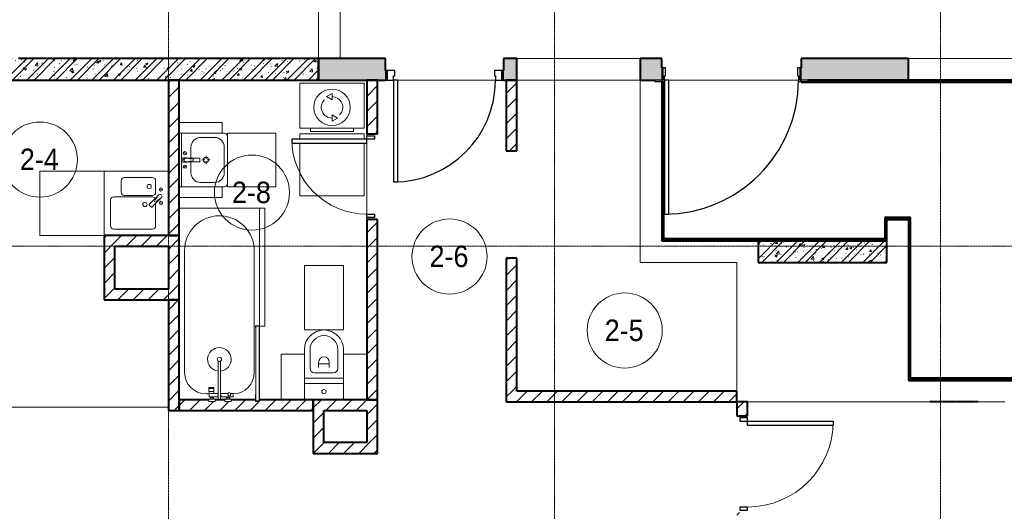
# Model space of a CAD drawing. Header units: millimetres. Extents: x 104173 to 188470, y 7718 to 222239.
# Tile 21 of 50: x 110162 to 119345, y 19730 to 24312. Entities that reach past the tile are written whole.
import ezdxf

# ---------------------------------------------------------------- set-up
doc = ezdxf.new("R2010")
doc.units = ezdxf.units.MM
for name, pattern in [('ADSK_Линия сетки', [25, 20, -2.5, 0, -2.5]), ('Линия сетки', [25, 20, -2.5, 0, -2.5]), ('Штрих_3_1_5_', [4.5, 3, -1.5]), ('Штриховая_ш3 п1_5', [4.5, 3, -1.5])]:
    doc.linetypes.add(name, pattern=pattern)
doc.layers.add('_Разделитель помещений_', color=4, linetype='Штриховая_ш3 п1_5', lineweight=40, true_color=0x00ffff)
for name, color, linetype, lineweight in [('Двери', 7, 'Continuous', 18), ('Каркас_Импост', 7, 'Continuous', 30), ('Марки помещений', 7, 'Continuous', 20), ('Мебель', 7, 'Continuous', 18), ('Монтажный зазор', 7, 'Continuous', 30), ('Оси', 7, 'Continuous', 9), ('Панель', 7, 'Continuous', 30), ('Перекрытия', 7, 'Continuous', 18), ('Сантехнические приборы', 7, 'Continuous', 18), ('Стены', 7, 'Continuous', 18), ('Стены разрез', 7, 'Continuous', 40), ('Стены штриховка', 7, 'Continuous', 40), ('Электрооборудование', 7, 'Continuous', 18)]:
    doc.layers.add(name, color=color, linetype=linetype, lineweight=lineweight)
doc.styles.add('Arial_2', font='arial.ttf', dxfattribs={"width": 0.9, "height": 200})
pattern_1 = [(50, (0, 0), (218.62117, -19.1268), [22.86, -251.46]), (355, (0, 0), (-42.29187, 229.2684), [18.288, -201.168]), (100.451, (18.22, -1.6), (176.33107, 210.13963), [19.428, -213.708]), (46.184, (0, 60.96), (325.29495, -50.45164), [34.29, -377.19]), (96.636, (27.1, 56.76), (284.883, 296.91266), [29.142, -320.562]), (351.184, (0, 60.96), (284.8858, 296.9107), [27.432, -301.752]), (21, (30.48, 45.72), (181.93753, -122.71832), [22.86, -251.46]), (326, (30.48, 45.72), (74.16223, 221.0262), [18.288, -201.168]), (71.451, (45.64, 35.5), (256.10035, 98.30526), [19.428, -213.708]), (37.5, (0, 0), (3.70639, 101.465895), [3.353, -195.377, 3.353, -200.863, -201.93]), (37.5, (0, 0), (3.70639, 101.465895), [-402.946, 3.353, -198.577]), (7.5, (0, 0), (80.18358, 120.21653), [3.353, -113.081, 3.353, -190.805, -76.962]), (7.5, (0, 0), (80.18358, 120.21653), [-310.591, 3.353, -73.609]), (327.5, (-67.97, 0), (162.708646, -6.87497), [3.353, -72.847, 3.353, -234.391, -315.468]), (327.5, (-67.97, 0), (162.708646, -6.87497), [-313.944, 3.353, -312.115]), (317.5, (-98.45, 0), (177.75468, 30.51183), [3.353, -95.707, 3.353, -154.534, -224.028]), (317.5, (-98.45, 0), (177.75468, 30.51183), [-256.946, 3.353, -220.675])]
pattern_2 = [(45, (0, 0), (-101.02788, 101.02788), []), (45, (67.35, 0), (-101.02788, 101.02788), [])]
pattern_3 = [(45, (0, 0), (-70.71068, 70.71068), [])]

# ---------------------------------------------------------------- blocks, each defined once
blk = doc.blocks.new('MR_Мойка - Кухонная мойка-V22-МКСС_К4_L22_74_700_')
at = {"layer": 'Сантехнические приборы', "color": 253, "true_color": 0xaaaaaa}
for p, q in [((-300, 50), (-300, -550)), ((-300, 50), (-300, -550)), ((-104, -70), (-210, -70)), ((-136.7, -6.7), (-122.6, -33.3)), ((-79, -39), (-69.8, -48.2)), ((-69.8, -48.2), (11.4, -129.4)), ((-45.7, -24.2), (-55, -14.9)), ((35.5, -105.4), (-45.7, -24.2)), ((2.7, -6.7), (-11.4, -33.3)), ((210, -70), (0.1, -70)), ((-240, -100), (-240, -360)), ((-74, -360), (-74, -100)), ((-60, -100), (-60, -460)), ((15.7, -129.4), (35.5, -109.6)), ((240, -460), (240, -100)), ((-210, -390), (-104, -390)), ((-300, -550), (300, -550)), ((-30, -490), (210, -490))]:
    blk.add_line(p, q, dxfattribs=at)
for centre, radius, start, end in [((-210, -100), 30, 90, 180), ((-129.7, -20), 15, 360, 180), ((-129.7, -20), 15, 180, 360), ((-104, -100), 30, 360, 90), ((-67, -26.9), 17, 45, 225), ((-171.5, -230.2), 208.5, 46.5946, 60.81769), ((-30, -100), 30, 118.55106, 180), ((136.3, 77.5), 208.5, 209.18231, 223.4054), ((-21.7, -72.3), 9.19, 225, 45), ((-4.3, -20), 15, 360, 180), ((-4.3, -20), 15, 180, 360), ((210, -100), 30, 360, 90), ((-157, -130), 20, 360, 180), ((-157, -130), 20, 180, 360), ((10, -170), 20, 360, 180), ((10, -170), 20, 180, 360), ((13.5, -127.3), 3, 225, 315), ((13.5, -127.3), 3, 225, 315), ((33.3, -107.5), 3, 315, 45), ((33.3, -107.5), 3, 315, 45), ((-210, -360), 30, 180, 270), ((-104, -360), 30, 270, 360), ((-30, -460), 30, 180, 270), ((210, -460), 30, 270, 360)]:
    blk.add_arc(centre, radius, start, end, dxfattribs=at)
blk = doc.blocks.new('MR_Зона обслуживания - MR_Зона обслуживания-2638748-МКСС_К4_L22_74_700_')
at = {"layer": 'Мебель', "lineweight": 9}
for p, q in [((300, 0), (-300, 0)), ((-300, 0), (-300, -600)), ((300, -600), (300, 0)), ((-300, -600), (300, -600))]:
    blk.add_line(p, q, dxfattribs=at)
blk = doc.blocks.new('A_DOR_Door - Вн_3_Одинарная_800x2100-3061110-МКСС_К4_L22_74_700_')
at = {"layer": 'Двери', "color": 253, "lineweight": 30, "true_color": 0xaaaaaa}
for p, q in [((-380, 20), (-350, 20)), ((-380, -50), (-380, 20)), ((-350, 20), (-350, -50)), ((350, -50), (350, 20)), ((350, 20), (380, 20)), ((380, 20), (380, -50)), ((-350, -50), (-380, -50)), ((-350, -50), (-350, -750)), ((-310, -50), (-350, -50)), ((-350, -50), (-350, -750)), ((-310, -750), (-310, -50)), ((380, -50), (350, -50)), ((-350, -750), (-310, -750))]:
    blk.add_line(p, q, dxfattribs=at)
at = {"layer": 'Двери', "color": 254, "lineweight": 9, "true_color": 0xd4d4d4}
blk.add_arc((-350, -50), 700, 270, 0, dxfattribs=at)
blk = doc.blocks.new('MR_Стиральная машина - Стиральная машина_450-V23-МКСС_К4_L22_74_700_')
at = {"layer": 'Электрооборудование', "color": 253, "true_color": 0xaaaaaa}
for p, q in [((300, 0), (-300, 0)), ((-300, 0), (-300, -420)), ((300, -420), (300, 0)), ((0, -95), (-52, -125)), ((-52, -125), (0, -155)), ((0, -155), (0, -95)), ((0, -295), (0, -355)), ((52, -325), (0, -295)), ((0, -355), (52, -325)), ((-300, -420), (300, -420)), ((-200, -420), (-200, -450)), ((-200, -450), (200, -450)), ((200, -450), (200, -420))]:
    blk.add_line(p, q, dxfattribs=at)
for radius, start, end in [(170, 360, 180), (100, 135, 270), (100, 315, 90), (170, 180, 360)]:
    blk.add_arc((0, -225), radius, start, end, dxfattribs=at)
blk = doc.blocks.new('MR_Зона обслуживания - MR_Зона обслуживания-V24-МКСС_К4_L22_74_700_')
at = {"layer": 'Мебель', "lineweight": 9}
for p, q in [((300, 0), (-300, 0)), ((-300, 0), (-300, -50)), ((300, -50), (300, 0)), ((-300, -90), (-300, -580)), ((300, -580), (300, -90)), ((-300, -580), (300, -580))]:
    blk.add_line(p, q, dxfattribs=at)
blk = doc.blocks.new('MR_Ванна - Санузел с ванной_1800x750-2638764-МКСС_К4_L22_74_700_')
at = {"layer": 'Сантехнические приборы', "color": 253, "true_color": 0xaaaaaa}
for p, q in [((-900, 0), (-900, 750)), ((210, 750.1), (195, 750.1)), ((195, 750.1), (195, 710)), ((200, 715), (200, 745.1)), ((200, 745.1), (210, 745.1)), ((200, 745.1), (200, 715)), ((895, 745.1), (200, 745.1)), ((210, 745.1), (210, 750.1)), ((210, 750), (884.7, 750)), ((900, 750), (885, 750)), ((885, 750), (885, 745.1)), ((885, 745.1), (895, 745.1)), ((895, 745.1), (895, 715)), ((895, 715), (895, 745.1)), ((900, 710), (900, 750)), ((630, 700), (-505, 700)), ((195, 710), (210, 710)), ((210, 715), (200, 715)), ((200, 715), (895, 715)), ((210, 710), (210, 715)), ((895, 715), (835, 715)), ((835, 715), (835, 710)), ((835, 710), (900, 710)), ((826.3, 504.1), (858, 504.1)), ((826.3, 480.7), (826.3, 504.1)), ((858, 504.1), (858, 386.3)), ((858, 468.3), (866, 468.3)), ((858, 441.4), (858, 468.3)), ((866, 471), (880, 471)), ((866, 439), (866, 471)), ((866, 468.3), (866, 441.4)), ((880, 484.8), (900, 484.8)), ((880, 425), (880, 484.8)), ((880, 471), (880, 439)), ((900, 484.8), (900, 425)), ((524.9, 386.3), (880, 386.3)), ((826.3, 386.3), (826.3, 453.7)), ((866, 441.4), (858, 441.4)), ((880, 439), (866, 439)), ((900, 425), (880, 425)), ((880, 386.3), (880, 363.7)), ((880, 363.7), (524.9, 363.7)), ((770.9, 276.9), (770.9, 323.9)), ((770.9, 323.9), (780, 323.9)), ((780, 276.9), (770.9, 276.9)), ((780, 276.9), (780, 323.9)), ((780, 323.9), (807.5, 323.9)), ((780, 323.9), (780, 276.9)), ((807.5, 276.9), (780, 276.9)), ((807.5, 323.9), (807.5, 276.9)), ((807.5, 278.8), (807.5, 321.6)), ((807.5, 321.6), (826.3, 321.6)), ((858, 278.8), (807.5, 278.8)), ((826.3, 291.7), (826.3, 363.7)), ((830, 250), (830, 278.8)), ((858, 363.7), (858, 291.7)), ((858, 291.7), (858, 318.6)), ((858, 318.6), (866, 318.6)), ((858, 291.7), (858, 278.8)), ((866, 291.7), (858, 291.7)), ((866, 289), (866, 321)), ((866, 321), (880, 321)), ((866, 318.6), (866, 291.7)), ((880, 289), (866, 289)), ((880, 275.2), (880, 335)), ((880, 335), (900, 335)), ((880, 321), (880, 289)), ((900, 335), (900, 275.2)), ((900, 275.2), (880, 275.2)), ((-505, 50), (630, 50))]:
    blk.add_line(p, q, dxfattribs=at)
for centre, radius, start, end in [((-505, 375), 325, 90, 270), ((630, 500), 200, 1.18568, 90), ((508.5, 375), 110, 5.91598, 354.08402), ((832.8, 467.2), 15, 90, 270), ((832.8, 467.2), 15, 244.04828, 115.95172), ((832.8, 467.2), 15, 270, 90), ((508.5, 375), 20, 90, 270), ((508.5, 375), 20, 270, 90), ((508.5, 375), 20, 325.4667, 34.5333), ((843.9, 375), 15.5, 47.00933, 132.99067), ((843.9, 375), 15.5, 227.00933, 312.99067), ((630, 250), 200, 270, 360)]:
    blk.add_arc(centre, radius, start, end, dxfattribs=at)
blk = doc.blocks.new('MR_Зона обслуживания - MR_Зона обслуживания-V25-МКСС_К4_L22_74_700_')
at = {"layer": 'Мебель', "lineweight": 9}
for p, q in [((550, 50), (-550, 50)), ((-550, 50), (-550, 0)), ((-550, 0), (545.1, 0)), ((550, 0.1), (550, 50))]:
    blk.add_line(p, q, dxfattribs=at)
blk = doc.blocks.new('MR_Унитаз напольный - Санузел с ванной-V7-МКСС_К4_L22_74_700_')
at = {"layer": 'Сантехнические приборы', "color": 253, "true_color": 0xaaaaaa}
for p, q in [((-182.5, 0), (-182.5, 267.5)), ((-130, 267.5), (-130, 90)), ((130, 90), (130, 267.5)), ((182.5, 267.5), (182.5, 0)), ((-50, 150), (-50, 100)), ((-50, 135), (50, 135)), ((50, 100), (50, 150)), ((182.5, 0), (-182.5, 0)), ((-182.5, -50), (-182.5, 0)), ((-182.5, 0), (182.5, 0)), ((-90, 50), (90, 50)), ((182.5, 0), (182.5, -50)), ((-182.5, -50), (182.5, -50)), ((-182.5, -200), (-182.5, -50)), ((182.5, -50), (-182.5, -50)), ((182.5, -50), (182.5, -200))]:
    blk.add_line(p, q, dxfattribs=at)
for centre, radius, start, end in [((0, 267.5), 182.5, 0, 180), ((0, 267.5), 130, 360, 180), ((0, 150), 50, 360, 180), ((-90, 90), 40, 180, 270), ((90, 90), 40, 270, 360), ((0, -125), 20, 360, 180), ((0, -125), 20, 180, 360)]:
    blk.add_arc(centre, radius, start, end, dxfattribs=at)
blk = doc.blocks.new('MR_Зона обслуживания - MR_Зона обслуживания-V8-МКСС_К4_L22_74_700_')
at = {"layer": 'Мебель', "lineweight": 9}
for p, q in [((182.5, 600), (-182.5, 600)), ((-182.5, 600), (-182.5, 0)), ((182.5, 0), (182.5, 600)), ((-182.5, 0), (182.5, 0))]:
    blk.add_line(p, q, dxfattribs=at)
blk = doc.blocks.new('MR_Тумба-Умывальник с зеркалом - Тумба-умывальник_500-2515854-МКСС_К4_L22_74_700_')
at = {"layer": 'Сантехнические приборы', "color": 253, "true_color": 0xaaaaaa}
for p, q in [((-250, -20), (250, -20)), ((-69.7, -39.8), (-55.6, -66.3)), ((20, -33.1), (-20, -33.1)), ((-20, -33.1), (-20, -73.1)), ((-20, -73.1), (-17, -73.1)), ((-17, -60), (-17, -73.1)), ((-17, -73.1), (-17, -187.9)), ((17, -73.1), (17, -60)), ((17, -187.9), (17, -73.1)), ((17, -73.1), (20, -73.1)), ((20, -73.1), (20, -33.1)), ((69.7, -39.8), (55.6, -66.3)), ((-17, -110), (-120, -110)), ((120, -110), (17, -110)), ((-210, -200), (-210, -330)), ((-10, -250), (-40, -250)), ((-14, -190.9), (14, -190.9)), ((0, -210), (0, -240)), ((0, -290), (0, -260)), ((40, -250), (10, -250)), ((210, -330), (210, -200)), ((-250, -400), (-250, -420)), ((-120, -420), (120, -420)), ((250, -420), (250, -400))]:
    blk.add_line(p, q, dxfattribs=at)
for centre, radius, start, end in [((-62.7, -53.1), 15, 360, 180), ((-62.7, -53.1), 15, 180, 360), ((0, -60), 17, 360, 180), ((-217.6, -129.9), 208.5, 1.5946, 15.81769), ((217.6, -129.9), 208.5, 164.18231, 178.4054), ((62.7, -53.1), 15, 360, 180), ((62.7, -53.1), 15, 180, 360), ((-120, -200), 90, 90, 180), ((0, -124.1), 9.19, 180, 360), ((120, -200), 90, 360, 90), ((0, -250), 25, 0, 180), ((0, -250), 25, 180, 0), ((-14, -187.9), 3, 180, 270), ((-14, -187.9), 3, 195, 255), ((14, -187.9), 3, 270, 0), ((14, -187.9), 3, 285, 345), ((-120, -330), 90, 180, 270), ((120, -330), 90, 270, 360), ((-220, -420), 30, 180, 270), ((220, -420), 30, 270, 360)]:
    blk.add_arc(centre, radius, start, end, dxfattribs=at)
blk = doc.blocks.new('MR_Зона обслуживания - MR_Зона обслуживания-2638755-МКСС_К4_L22_74_700_')
at = {"layer": 'Мебель', "lineweight": 9}
for p, q in [((250, 0), (-250, 0)), ((-250, 0), (-250, -450)), ((250, -450), (250, 0)), ((-250, -450), (250, -450))]:
    blk.add_line(p, q, dxfattribs=at)
blk = doc.blocks.new('MR_Зона обслуживания - MR_Зона обслуживания-V2-МКСС_К4_L22_74_700_')
at = {"layer": 'Мебель', "lineweight": 9}
for p, q in [((-50, 0), (-50, -400)), ((50, -400), (50, 0)), ((-50, -400), (50, -400))]:
    blk.add_line(p, q, dxfattribs=at)
blk = doc.blocks.new('A_DOR_Door - Вн_3_Одинарная_900x2100-3010585-МКСС_К4_L22_74_700_')
at = {"layer": 'Двери', "color": 253, "lineweight": 30, "true_color": 0xaaaaaa}
for p, q in [((-400, 50), (-400, 850)), ((-400, 850), (-360, 850)), ((-400, 50), (-400, 850)), ((-360, 850), (-360, 50)), ((-430, 50), (-430, -20)), ((-400, 50), (-430, 50)), ((-360, 50), (-400, 50)), ((-400, -20), (-400, 50)), ((430, 50), (400, 50)), ((400, 50), (400, -20)), ((430, -20), (430, 50)), ((-430, -20), (-400, -20)), ((400, -20), (430, -20))]:
    blk.add_line(p, q, dxfattribs=at)
at = {"layer": 'Двери', "color": 254, "lineweight": 9, "true_color": 0xd4d4d4}
blk.add_arc((-400, 50), 800, 360, 90, dxfattribs=at)
blk = doc.blocks.new('MR_Зона обслуживания - MR_Зона обслуживания-V10-МКСС_К4_L22_74_700_')
at = {"layer": 'Мебель', "lineweight": 9}
blk.add_line((108.75, 425), (-108.75, 425), dxfattribs=at)
blk = doc.blocks.new('MR_Зона обслуживания - MR_Зона обслуживания-V26-МКСС_К4_L22_74_700_')
at = {"layer": 'Мебель', "lineweight": 9}
for p, q in [((108.75, 425), (-108.75, 425)), ((-108.75, 425), (-108.75, 0))]:
    blk.add_line(p, q, dxfattribs=at)
blk = doc.blocks.new('101_Дверь_Однопольная - _НЧ_Мет_1200х2100_ЛК_По дизайн-проекту_угловая коробка_EI60_Л-3835049-МКСС_К4_L22_74_700_')
at = {"layer": 'Каркас_Импост', "color": 253, "true_color": 0xaaaaaa}
for p, q in [((-625, 115), (-715, 115)), ((-715, 115), (-715, 100)), ((-715, 100), (-640, 100)), ((-640, 100), (-640, -15)), ((-625, 60), (-625, 115)), ((715, 115), (625, 115)), ((625, 115), (625, 60)), ((640, -15), (640, 100)), ((640, 100), (715, 100)), ((715, 100), (715, 115)), ((-615, 60), (-625, 60)), ((-615, -15), (-615, 60)), ((625, 60), (615, 60)), ((615, 60), (615, -15)), ((-640, -15), (-615, -15)), ((615, -15), (640, -15))]:
    blk.add_line(p, q, dxfattribs=at)
at = {"layer": 'Монтажный зазор', "color": 253, "true_color": 0xaaaaaa}
for p, q in [((-640, 100), (-650, 100)), ((-650, 100), (-650, -15)), ((-640, -15), (-640, 100)), ((650, 100), (640, 100)), ((640, 100), (640, -15)), ((650, -15), (650, 100)), ((-650, -15), (-640, -15)), ((640, -15), (650, -15))]:
    blk.add_line(p, q, dxfattribs=at)
at = {"layer": 'Панель', "color": 253, "true_color": 0xaaaaaa}
for p, q in [((625, 1350), (585, 1350)), ((585, 1350), (585, 100)), ((625, 100), (625, 1350)), ((585, 100), (625, 100))]:
    blk.add_line(p, q, dxfattribs=at)
blk.add_arc((625, 100), 1250, 90, 180, dxfattribs=at)
blk = doc.blocks.new('101_Дверь_Однопольная - _НЧ_Мет_900х2100_Квартира_Л-3835055-МКСС_К4_L22_74_700_')
at = {"layer": 'Каркас_Импост', "color": 253, "true_color": 0xaaaaaa}
for p, q in [((-475, 100), (-535, 100)), ((-535, 100), (-535, 10)), ((-475, 60), (-475, 100)), ((535, 100), (475, 100)), ((475, 100), (475, 60)), ((535, 10), (535, 100)), ((-535, 10), (-465, 10)), ((-465, 60), (-475, 60)), ((-465, 10), (-465, 60)), ((475, 60), (465, 60)), ((465, 60), (465, 10)), ((465, 10), (535, 10))]:
    blk.add_line(p, q, dxfattribs=at)
at = {"layer": 'Монтажный зазор', "color": 253, "true_color": 0xaaaaaa}
for p, q in [((-535, 100), (-550, 100)), ((-550, 100), (-550, 10)), ((-535, 10), (-535, 100)), ((550, 100), (535, 100)), ((535, 100), (535, 10)), ((550, 10), (550, 100)), ((-550, 10), (-535, 10)), ((535, 10), (550, 10))]:
    blk.add_line(p, q, dxfattribs=at)
at = {"layer": 'Панель', "color": 253, "true_color": 0xaaaaaa}
for p, q in [((475, 1050), (435, 1050)), ((435, 1050), (435, 100)), ((475, 100), (475, 1050)), ((435, 100), (475, 100))]:
    blk.add_line(p, q, dxfattribs=at)
blk.add_arc((475, 100), 950, 90, 180, dxfattribs=at)
blk = doc.blocks.new('135_SLK_K4_AR_rvt-1-МКСС_К4_L22_74_700_')
at = {"layer": 'Стены разрез', "lineweight": 9, "true_color": 0xaaaaaa}
h = blk.add_hatch(dxfattribs=at)
h.set_pattern_fill('FP_1', color=253, style=0, pattern_type=2)
h.set_pattern_definition(pattern_1)
h.paths.add_polyline_path([(112950, 23750), (112950, 23950), (109950, 23950), (109950, 23750), (112185.1, 23750)])
h = blk.add_hatch(dxfattribs=at)
h.set_pattern_fill('FP_2', color=253, style=0, pattern_type=2)
h.set_pattern_definition(pattern_2)
h.paths.add_polyline_path([(112950, 23750), (112950, 23950), (109950, 23950), (109950, 23750), (112185.1, 23750)])
at = {"layer": 'Стены разрез', "lineweight": 18, "true_color": 0xcbcbcb}
h = blk.add_hatch(color=9, dxfattribs=at)
h.paths.add_polyline_path([(114800, 23750), (114800, 23950), (114674.8, 23950), (114674.8, 23750)])
h.paths.add_polyline_path([(113574.8, 23750), (113574.8, 23950), (112950, 23950), (112950, 23750), (113111.9, 23750)])
for points in [[(116149.8, 23750), (116149.8, 23950), (115949.8, 23950), (115949.8, 23750), (116084.8, 23750)], [(117449.8, 23750), (118450, 23750), (118450, 23950), (117449.8, 23950), (117449.8, 23760)]]:
    blk.add_hatch(color=9, dxfattribs=at).paths.add_polyline_path(points)
at = {"layer": 'Стены разрез', "lineweight": 9, "true_color": 0xaaaaaa}
h = blk.add_hatch(dxfattribs=at)
h.set_pattern_fill('FP_3', color=253, style=0, pattern_type=2)
h.set_pattern_definition(pattern_3)
h.paths.add_polyline_path([(111550, 22300), (111650, 22300), (111650, 23750), (111550, 23750), (111550, 22358.3)])
h = blk.add_hatch(dxfattribs=at)
h.set_pattern_fill('FP_3', color=253, style=0, pattern_type=2)
h.set_pattern_definition(pattern_3)
h.paths.add_polyline_path([(113500, 20770), (113500, 22449.9), (113400, 22449.9), (113400, 20770)])
h.paths.add_polyline_path([(113400, 23249.9), (113500, 23249.9), (113500, 23750), (113400, 23750), (113400, 23554.1)])
h = blk.add_hatch(dxfattribs=at)
h.set_pattern_fill('FP_3', color=253, style=0, pattern_type=2)
h.set_pattern_definition(pattern_3)
h.paths.add_polyline_path([(114700, 20850), (114800, 20850), (114800, 22089.9), (114700, 22089.9), (114700, 21760.4)])
h.paths.add_polyline_path([(114700, 23089.9), (114800, 23089.9), (114800, 23750), (114700, 23750)])
h = blk.add_hatch(dxfattribs=at)
h.set_pattern_fill('FP_3', color=253, style=0, pattern_type=2)
h.set_pattern_definition(pattern_3)
h.paths.add_polyline_path([(111050, 21700), (111050, 22300), (110950, 22300), (110950, 21700)])
h = blk.add_hatch(dxfattribs=at)
h.set_pattern_fill('FP_3', color=253, style=0, pattern_type=2)
h.set_pattern_definition(pattern_3)
h.paths.add_polyline_path([(111550, 22200), (111550, 22300), (111050, 22300), (111050, 22200), (111258.2, 22200)])
h = blk.add_hatch(dxfattribs=at)
h.set_pattern_fill('FP_3', color=253, style=0, pattern_type=2)
h.set_pattern_definition(pattern_3)
h.paths.add_polyline_path([(111650, 21700), (111650, 22300), (111550, 22300), (111550, 21700)])
h = blk.add_hatch(dxfattribs=at)
h.set_pattern_fill('FP_1', color=253, style=0, pattern_type=2)
h.set_pattern_definition(pattern_1)
h.paths.add_polyline_path([(118250, 22050), (118250, 22250), (117050, 22250), (117050, 22050)])
h = blk.add_hatch(dxfattribs=at)
h.set_pattern_fill('FP_2', color=253, style=0, pattern_type=2)
h.set_pattern_definition(pattern_2)
h.paths.add_polyline_path([(118250, 22050), (118250, 22250), (117050, 22250), (117050, 22050)])
h = blk.add_hatch(dxfattribs=at)
h.set_pattern_fill('FP_3', color=253, style=0, pattern_type=2)
h.set_pattern_definition(pattern_3)
h.paths.add_polyline_path([(111258.2, 21700), (111550, 21700), (111550, 21800), (111050, 21800), (111050, 21700)])
h = blk.add_hatch(dxfattribs=at)
h.set_pattern_fill('FP_3', color=253, style=0, pattern_type=2)
h.set_pattern_definition(pattern_3)
h.paths.add_polyline_path([(111550, 20669.5), (111650, 20669.9), (111650, 21700), (111550, 21700), (111550, 21162.5)])
h = blk.add_hatch(dxfattribs=at)
h.set_pattern_fill('FP_3', color=253, style=0, pattern_type=2)
h.set_pattern_definition(pattern_3)
h.paths.add_polyline_path([(116850, 20750), (116850, 20850), (114700, 20850), (114700, 20750), (116819.3, 20750)])
h = blk.add_hatch(dxfattribs=at)
h.set_pattern_fill('FP_3', color=253, style=0, pattern_type=2)
h.set_pattern_definition(pattern_3)
h.paths.add_polyline_path([(112880.2, 20669.9), (112900, 20669.9), (112900, 20769.9), (112400, 20769.6), (112400, 20754.6), (112360, 20754.6), (112360, 20769.9), (112134.8, 20769.9), (112134.8, 20754.6), (112075, 20754.6), (112075, 20769.9), (111985, 20769.9), (111985, 20754.6), (111925.2, 20754.6), (111925.2, 20769.9), (111650, 20769.9), (111650, 20669.9), (112648.5, 20669.9)])
h = blk.add_hatch(dxfattribs=at)
h.set_pattern_fill('FP_3', color=253, style=0, pattern_type=2)
h.set_pattern_definition(pattern_3)
h.paths.add_polyline_path([(113400, 20669.9), (113400, 20769.9), (112900, 20769.9), (112900, 20669.9), (113111.9, 20669.9)])
h = blk.add_hatch(dxfattribs=at)
h.set_pattern_fill('FP_3', color=253, style=0, pattern_type=2)
h.set_pattern_definition(pattern_3)
h.paths.add_polyline_path([(113400, 20369.9), (113500, 20369.9), (113500, 20769.9), (113400, 20769.9), (113400, 20564.6)])
h = blk.add_hatch(dxfattribs=at)
h.set_pattern_fill('FP_3', color=253, style=0, pattern_type=2)
h.set_pattern_definition(pattern_3)
h.paths.add_polyline_path([(113000, 20269.9), (113000, 20669.9), (112900, 20669.9), (112900, 20269.9)])
h = blk.add_hatch(dxfattribs=at)
h.set_pattern_fill('FP_3', color=253, style=0, pattern_type=2)
h.set_pattern_definition(pattern_3)
h.paths.add_polyline_path([(116850, 18769.9), (116950, 18769.9), (116950, 19719.9), (116850, 19719.9), (116850, 19368.8)])
h.paths.add_polyline_path([(116850, 20619.9), (116950, 20619.9), (116950, 20750), (116850, 20750)])
h = blk.add_hatch(dxfattribs=at)
h.set_pattern_fill('FP_3', color=253, style=0, pattern_type=2)
h.set_pattern_definition(pattern_3)
h.paths.add_polyline_path([(113500, 20269.9), (113500, 20369.9), (113000, 20369.9), (113000, 20269.9), (113111.9, 20269.9)])
at = {"layer": '_Разделитель помещений_', "color": 131, "linetype": 'Штрих_3_1_5_', "true_color": 0xaaffff}
blk.add_line((119100, 20750), (118650, 20750), dxfattribs=at)
at = {"layer": 'Перекрытия', "color": 253, "true_color": 0xaaaaaa}
for p, q in [((112950, 23950), (112950, 25550)), ((113149.8, 25550), (113149.8, 23950)), ((114800, 23950), (115949.8, 23950)), ((118450, 23950), (128650, 23950)), ((114599.8, 23750), (113689.8, 23750)), ((113689.8, 23750), (114599.8, 23750)), ((115949.8, 23750), (114800, 23750)), ((115949.8, 22050), (115949.8, 23750)), ((116150, 23735), (116150, 23730)), ((117424.8, 23750), (116214.8, 23750)), ((116214.8, 23750), (117424.8, 23750)), ((113400, 23229.9), (113400, 23249.9)), ((113400, 23249.9), (113400, 23229.9)), ((113400, 22499.9), (113400, 23159.9)), ((113400, 23159.9), (113400, 22499.9)), ((113400, 22449.9), (113400, 22469.9)), ((113400, 22469.9), (113400, 22449.9)), ((116849.8, 22050), (115949.8, 22050)), ((116849.8, 20850), (116849.8, 22050)), ((111650, 20770), (111925.2, 20770)), ((111985, 20770), (112075, 20770)), ((112134.8, 20770), (112360, 20770)), ((112395.1, 20770), (112600, 20770)), ((112900, 20669.5), (111650, 20669.5)), ((119350, 20750), (116950, 20750))]:
    blk.add_line(p, q, dxfattribs=at)
at = {"layer": 'Стены', "color": 253, "true_color": 0xaaaaaa}
for p, q in [((109550, 20700), (111550, 20700)), ((111550, 20699.2), (109550, 20699.2))]:
    blk.add_line(p, q, dxfattribs=at)
at = {"layer": 'Стены разрез', "color": 253, "true_color": 0xaaaaaa}
for p, q in [((112950, 23950), (110150, 23950)), ((113574.8, 23950), (112950, 23950)), ((112950, 23950), (112950, 23750)), ((112950, 23750), (112950, 23950)), ((113574.8, 23840), (113574.8, 23950)), ((114800, 23950), (114674.8, 23950)), ((114674.8, 23950), (114674.8, 23840)), ((114800, 23750), (114800, 23950)), ((116149.8, 23950), (115949.8, 23950)), ((115949.8, 23950), (115949.8, 23750)), ((116149.8, 23865), (116149.8, 23950)), ((118450, 23950), (117449.8, 23950)), ((117449.8, 23950), (117449.8, 23865)), ((118450, 23750), (118450, 23950)), ((109950, 23750), (112950, 23750)), ((111650, 23750), (111550, 23750)), ((111550, 23750), (111550, 22300)), ((111650, 22300), (111650, 23750)), ((112950, 23750), (113574.8, 23750)), ((113500, 23750), (113400, 23750)), ((113400, 23750), (113400, 23249.9)), ((113500, 23249.9), (113500, 23750)), ((114674.8, 23750), (114800, 23750)), ((114700, 23750), (114700, 23089.9)), ((114800, 23750), (114700, 23750)), ((114800, 23089.9), (114800, 23750)), ((115949.8, 23750), (116084.8, 23750)), ((116150, 23730), (116150, 22250)), ((116170, 23730), (116150, 23730)), ((116170, 22270), (116170, 23730)), ((117450, 23735), (117450, 23730)), ((117450, 23730), (124187.5, 23730)), ((117514.8, 23750), (118450, 23750)), ((124187.5, 23750), (117514.8, 23750)), ((113400, 23249.9), (113500, 23249.9)), ((114700, 23089.9), (114800, 23089.9)), ((113500, 22449.9), (113400, 22449.9)), ((113400, 22449.9), (113400, 20770)), ((113500, 20770), (113500, 22449.9)), ((118235, 22470), (118230, 22470)), ((118230, 22470), (118230, 22270)), ((118250, 22470), (118235, 22470)), ((118470, 22470), (118250, 22470)), ((118250, 22270), (118250, 22450)), ((118250, 22450), (118450, 22450)), ((118450, 22450), (118450, 20950)), ((118470, 22465), (118470, 22470)), ((118470, 22450), (118470, 22465)), ((118470, 20970), (118470, 22450)), ((111050, 22300), (110950, 22300)), ((110950, 22300), (110950, 21700)), ((111550, 22300), (111050, 22300)), ((111550, 22300), (111650, 22300)), ((111650, 22300), (111550, 22300)), ((111650, 21700), (111650, 22300)), ((116150, 22250), (116165, 22250)), ((116165, 22250), (116170, 22250)), ((118230, 22270), (116170, 22270)), ((116170, 22250), (118250, 22250)), ((118250, 22250), (117050, 22250)), ((117050, 22250), (117050, 22050)), ((118250, 22265), (118250, 22270)), ((118250, 22250), (118250, 22265)), ((118250, 22050), (118250, 22250)), ((111050, 21800), (111050, 22200)), ((111050, 22200), (111550, 22200)), ((111550, 22200), (111550, 21800)), ((114700, 22089.9), (114700, 20850)), ((114800, 22089.9), (114700, 22089.9)), ((114800, 20850), (114800, 22089.9)), ((117050, 22050), (118250, 22050)), ((111550, 21800), (111050, 21800)), ((110950, 21700), (111050, 21700)), ((111050, 21700), (111550, 21700)), ((111650, 21700), (111550, 21700)), ((111550, 21700), (111550, 20669.5)), ((111550, 21700), (111650, 21700)), ((111650, 20769.9), (111650, 21700)), ((118450, 20950), (118465, 20950)), ((118465, 20950), (118470, 20950)), ((122450, 20970), (118470, 20970)), ((118470, 20950), (122450, 20950)), ((114700, 20850), (114700, 20750)), ((116850, 20850), (114800, 20850)), ((116850, 20750), (116850, 20850)), ((111925.2, 20769.9), (111650, 20769.9)), ((112075, 20769.9), (111985, 20769.9)), ((112360, 20769.9), (112134.8, 20769.9)), ((112900, 20769.9), (112395.1, 20769.9)), ((112900, 20669.9), (112900, 20769.9)), ((113400, 20769.9), (112900, 20769.9)), ((112900, 20769.9), (112900, 20669.9)), ((113400, 20770), (113500, 20770)), ((113500, 20769.9), (113400, 20769.9)), ((113500, 20369.9), (113500, 20769.9)), ((111550, 20669.5), (111650, 20669.5)), ((111650, 20669.9), (112900, 20669.9)), ((111650, 20669.5), (111650, 20669.9)), ((112900, 20669.9), (112900, 20269.9)), ((113000, 20369.9), (113000, 20669.9)), ((113000, 20669.9), (113400, 20669.9)), ((113400, 20669.9), (113400, 20369.9)), ((114700, 20750), (116850, 20750)), ((116950, 20750), (116850, 20750)), ((116850, 20750), (116850, 20619.9)), ((116950, 20619.9), (116950, 20750)), ((116850, 20619.9), (116950, 20619.9)), ((113400, 20369.9), (113000, 20369.9)), ((113500, 20269.9), (113500, 20369.9)), ((112900, 20269.9), (113000, 20269.9)), ((113000, 20269.9), (113500, 20269.9))]:
    blk.add_line(p, q, dxfattribs=at)
at = {"layer": 'Стены штриховка', "color": 253, "true_color": 0xaaaaaa}
for p, q in [((116165, 22265), (116165, 23730)), ((117514.8, 23735), (124187.5, 23735)), ((118235, 22465), (118235, 22270)), ((118235, 22465), (118250, 22465)), ((118465, 22465), (118250, 22465)), ((118465, 22465), (118465, 22450)), ((118465, 20965), (118465, 22450)), ((116170, 22265), (116165, 22265)), ((118235, 22265), (116170, 22265)), ((118235, 22270), (118235, 22265)), ((118470, 20965), (118465, 20965)), ((122450, 20965), (118470, 20965)), ((111650, 20769.9), (111650, 20669.9)), ((111650, 20669.9), (111650, 20769.9))]:
    blk.add_line(p, q, dxfattribs=at)
at = {"layer": 'Двери', "color": 253, "lineweight": 18, "true_color": 0xaaaaaa}
for name, p, rotation in [('101_Дверь_Однопольная - _НЧ_Мет_900х2100_Квартира_Л-3835055-МКСС_К4_L22_74_700_', (114124.8, 23850), 180), ('101_Дверь_Однопольная - _НЧ_Мет_1200х2100_ЛК_По дизайн-проекту_угловая коробка_EI60_Л-3835049-МКСС_К4_L22_74_700_', (116799.8, 23850), 180), ('A_DOR_Door - Вн_3_Одинарная_800x2100-3061110-МКСС_К4_L22_74_700_', (113450, 22849.9), 270), ('A_DOR_Door - Вн_3_Одинарная_900x2100-3010585-МКСС_К4_L22_74_700_', (116900, 20169.9), 270)]:
    blk.add_blockref(name, p, dxfattribs=dict(at, rotation=rotation))
at = {"layer": 'Мебель', "color": 253, "lineweight": 18, "true_color": 0xaaaaaa}
for name, p, rotation in [('MR_Зона обслуживания - MR_Зона обслуживания-V2-МКСС_К4_L22_74_700_', (111650, 23304.8), 89.99999999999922), ('MR_Зона обслуживания - MR_Зона обслуживания-2638755-МКСС_К4_L22_74_700_', (112100, 23004.8), 89.99999999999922), ('MR_Зона обслуживания - MR_Зона обслуживания-2638748-МКСС_К4_L22_74_700_', (110950, 22600), 269.9999999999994), ('MR_Зона обслуживания - MR_Зона обслуживания-V2-МКСС_К4_L22_74_700_', (111650, 22704.8), 89.99999999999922), ('MR_Зона обслуживания - MR_Зона обслуживания-V25-МКСС_К4_L22_74_700_', (112400, 22004.6), 269.999999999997)]:
    blk.add_blockref(name, p, dxfattribs=dict(at, rotation=rotation))
for name, p in [('MR_Зона обслуживания - MR_Зона обслуживания-V24-МКСС_К4_L22_74_700_', (113075, 23249.9)), ('MR_Зона обслуживания - MR_Зона обслуживания-V8-МКСС_К4_L22_74_700_', (113000, 21419.9)), ('MR_Зона обслуживания - MR_Зона обслуживания-V26-МКСС_К4_L22_74_700_', (112708.8, 20769.9)), ('MR_Зона обслуживания - MR_Зона обслуживания-V10-МКСС_К4_L22_74_700_', (113291.3, 20769.9))]:
    blk.add_blockref(name, p, dxfattribs=at)
at = {"layer": 'Сантехнические приборы', "color": 253, "lineweight": 18, "true_color": 0xaaaaaa}
for name, p, rotation in [('MR_Тумба-Умывальник с зеркалом - Тумба-умывальник_500-2515854-МКСС_К4_L22_74_700_', (111650, 23004.8), 89.99999999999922), ('MR_Мойка - Кухонная мойка-V22-МКСС_К4_L22_74_700_', (111500, 22600), 269.9999999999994), ('MR_Ванна - Санузел с ванной_1800x750-2638764-МКСС_К4_L22_74_700_', (111650, 21654.6), 269.999999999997)]:
    blk.add_blockref(name, p, dxfattribs=dict(at, rotation=rotation))
blk.add_blockref('MR_Унитаз напольный - Санузел с ванной-V7-МКСС_К4_L22_74_700_', (113000, 20969.9), dxfattribs=at)
at = {"layer": 'Электрооборудование', "color": 253, "lineweight": 18, "true_color": 0xaaaaaa}
blk.add_blockref('MR_Стиральная машина - Стиральная машина_450-V23-МКСС_К4_L22_74_700_', (113075, 23719.9), dxfattribs=at)
blk = doc.blocks.new('050_Марка_Помещение - Номер-620969-МКСС_К4_L22_74_700_')
at = {"layer": 'Марки помещений'}
blk.add_circle((0, 0), 3.5, dxfattribs=at)

msp = doc.modelspace()

# ---------------------------------------------------------------- linework, layer by layer
at = {"layer": 'Оси', "linetype": 'Линия сетки'}
for p, q in [((111550, 12025.7), (111550, 33100)), ((115150, 12025.7), (115150, 33100)), ((118750, 12025.7), (118750, 33100))]:
    msp.add_line(p, q, dxfattribs=at)
at = {"layer": 'Оси', "linetype": 'ADSK_Линия сетки'}
msp.add_line((136991.6, 22200), (104991.1, 22200), dxfattribs=at)

# ---------------------------------------------------------------- block references
at = {"lineweight": 5}
msp.add_blockref('135_SLK_K4_AR_rvt-1-МКСС_К4_L22_74_700_', (0, 0), dxfattribs=at)
at = {"layer": 'Марки помещений', "xscale": 99.99999999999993, "yscale": 99.99999999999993, "zscale": 99.99999999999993}
for p in [(110350.4, 23008.4), (112328.1, 22700.9), (114171, 22104.7), (115804.8, 21415.4)]:
    msp.add_blockref('050_Марка_Помещение - Номер-620969-МКСС_К4_L22_74_700_', p, dxfattribs=at)

# ---------------------------------------------------------------- texts
at = {"layer": 'Марки помещений', "lineweight": 9, "char_height": 200, "width": 447.342, "attachment_point": 1, "style": 'Arial_2'}
for s, insert in [('2-4', (110163.8, 23110.2)), ('2-8', (112141.6, 22802.6)), ('2-6', (113984.4, 22206.4)), ('2-5', (115618.2, 21517.1))]:
    msp.add_mtext(s, dxfattribs=dict(at, insert=insert))

doc.saveas('drawing.dxf')
